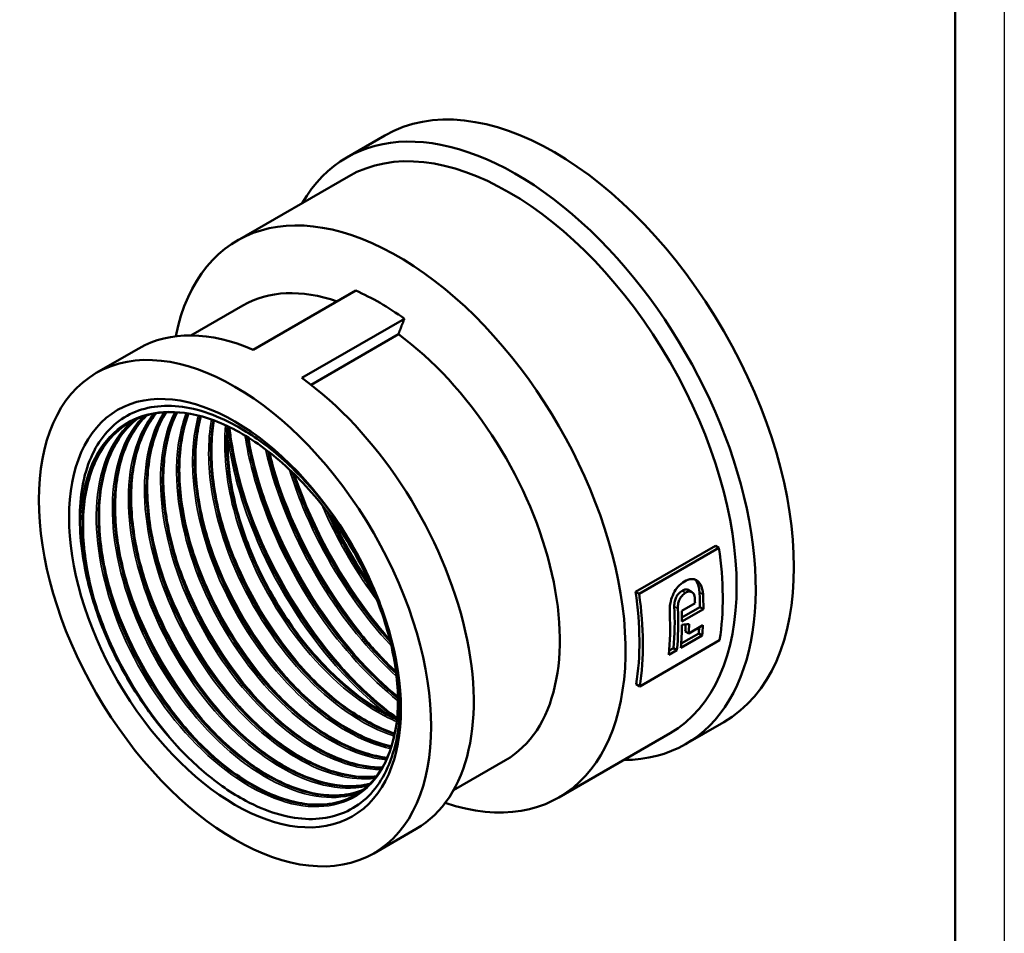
# Model space of a CAD drawing. Header units: millimetres. Extents: x 0 to 797, y -67 to 297.
# Tile 3 of 6: x 110 to 210, y 86 to 179. Entities that reach past the tile are written whole.
import ezdxf

# ---------------------------------------------------------------- set-up
doc = ezdxf.new("R2010")
doc.units = ezdxf.units.MM
for name, color, linetype, lineweight in [('Видимые тонкие (ГОСТ)', 7, 'Continuous', 35), ('Видимый контур (ГОСТ)', 7, 'Continuous', 50), ('Кромка (ГОСТ)', 7, 'Continuous', 50), ('Размер (ГОСТ)', 7, 'Continuous', 25)]:
    doc.layers.add(name, color=color, linetype=linetype, lineweight=lineweight)
doc.styles.add('Обычный текст (ГОСТ)', font='GOST Common Italic.ttf')
doc.dimstyles.new('Обычный (ГОСТ)', dxfattribs={"dimtxt": 3.5, "dimasz": 3.5, "dimexe": 1, "dimexo": 0, "dimgap": 0.5, "dimtad": 1, "dimrnd": 1e-08, "dimtxsty": 'Обычный текст (ГОСТ)', "dimblk": 'Filled-1', "dimcen": 0.09, "dimdle": 15, "dimclrd": 256, "dimclre": 256, "dimclrt": 256, "dimazin": 2, "dimtfac": 0.714286, "dimtdec": 3, "dimtmove": 0, "dimatfit": 3, "dimfxl": 1, "dimtolj": 1, "dimlwd": 25, "dimlwe": 25, "dimarcsym": 0})

# ---------------------------------------------------------------- blocks, each defined once
blk = doc.blocks.new('Рамки ГОСТ_ граница 297x210')
at = {"layer": 'Кромка (ГОСТ)', "lineweight": 25}
blk.add_line((210, 297), (210, 0), dxfattribs=at)
at = {"layer": 'Кромка (ГОСТ)'}
blk.add_line((205, 5), (205, 292), dxfattribs=at)
blk = doc.blocks.new('Filled-1')
at = {"color": 0}
for p, q in [((0, 0), (-1, 0.143)), ((-1, 0.143), (-1, -0.143)), ((-1, 0), (0, 0)), ((-1, -0.143), (0, 0))]:
    blk.add_line(p, q, dxfattribs=at)
at = {"color": 0, "flags": 128}
blk.add_lwpolyline([(-1, -0.143), (0, 0), (-1, 0.143), (-1, -0.143)], dxfattribs=at)
at = {"color": 0}
blk.add_solid([(-1, -0.143), (0, 0), (-1, 0.143), (-1, -0.143)], dxfattribs=at)
blk = doc.blocks.new('*D15')
at = {"layer": 'Defpoints', "color": 0, "linetype": 'Continuous', "transparency": 16777216}
for p in [(151.27, 231.25), (160.07, 209.95)]:
    blk.add_point(p, dxfattribs=at)
at = {"layer": 'Размер (ГОСТ)', "linetype": 'Continuous', "lineweight": 25, "transparency": 16777216}
for p, q in [((172.15, 180.72), (161.41, 206.72)), ((193.89, 180.72), (172.15, 180.72))]:
    blk.add_line(p, q, dxfattribs=at)
at = {"layer": 'Размер (ГОСТ)', "linetype": 'Continuous', "lineweight": 25, "transparency": 16777216, "xscale": 3.5, "yscale": 3.5, "zscale": 3.5, "rotation": 112.4563024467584}
blk.add_blockref('Filled-1', (160.07, 209.95), dxfattribs=at)
at = {"layer": 'Размер (ГОСТ)', "linetype": 'Continuous', "lineweight": 25, "transparency": 16777216, "insert": (175.99, 184.72), "char_height": 3.5, "attachment_point": 1, "style": 'Обычный текст (ГОСТ)'}
blk.add_mtext('\\A1; \\fGOST Common|b0|i1;\\H3.5000;G 1 1/2"', dxfattribs=at)

msp = doc.modelspace()

# ---------------------------------------------------------------- linework, layer by layer
at = {"layer": 'Видимые тонкие (ГОСТ)'}
for p, q in [((177.544, 120.492), (177.189, 120.697)), ((179.318, 120.323), (178.964, 120.527)), ((176.747, 118.879), (176.393, 119.084))]:
    msp.add_line(p, q, dxfattribs=at)
for points, knots in [([(121.208, 138.001), (120.981, 137.811), (120.764, 137.606), (120.556, 137.388), (118.643, 135.378), (117.572, 132.21), (117.524, 128.443), (117.477, 124.679), (118.452, 120.337), (120.265, 116.185), (122.077, 112.036), (124.717, 108.097), (127.706, 105.064), (130.812, 101.913), (134.278, 99.76), (137.429, 99.01), (140.476, 98.286), (143.214, 98.875), (145.14, 100.666), (147.063, 102.453), (148.168, 105.429), (148.248, 109.054), (148.328, 112.673), (147.387, 116.922), (145.582, 121.037), (143.78, 125.146), (141.125, 129.101), (138.081, 132.193), (135.026, 135.296), (131.593, 137.514), (128.389, 138.444), (125.195, 139.371), (122.243, 139.014), (120.049, 137.431), (117.853, 135.846), (116.428, 133.041), (116.016, 129.511), (115.908, 128.584), (115.869, 127.607), (115.897, 126.596)], [57.4397242, 57.4397242, 57.4397242, 57.4397242, 57.5064432, 57.5064432, 57.5064432, 58.1212808, 58.1212808, 58.1212808, 58.7356261, 58.7356261, 58.7356261, 59.3495255, 59.3495255, 59.3495255, 59.9874694, 59.9874694, 59.9874694, 60.6042157, 60.6042157, 60.6042157, 61.2197181, 61.2197181, 61.2197181, 61.8341674, 61.8341674, 61.8341674, 62.4477509, 62.4477509, 62.4477509, 63.0635612, 63.0635612, 63.0635612, 63.6773526, 63.6773526, 63.6773526, 64.2916026, 64.2916026, 64.2916026, 64.4530766, 64.4530766, 64.4530766, 64.4530766]), ([(122.334, 138.473), (121.904, 138.045), (121.512, 137.562), (121.165, 137.027), (119.583, 134.592), (118.905, 131.084), (119.244, 127.124), (119.583, 123.166), (120.935, 118.774), (123.05, 114.728), (125.163, 110.683), (128.029, 107.002), (131.126, 104.336), (134.221, 101.671), (137.533, 100.033), (140.461, 99.709), (141.822, 99.558), (143.097, 99.691), (144.239, 100.09)], [51.2083023, 51.2083023, 51.2083023, 51.2083023, 51.3434255, 51.3434255, 51.3434255, 51.957944, 51.957944, 51.957944, 52.5722254, 52.5722254, 52.5722254, 53.1862813, 53.1862813, 53.1862813, 53.8001233, 53.8001233, 53.8001233, 54.0854558, 54.0854558, 54.0854558, 54.0854558]), ([(123.364, 138.74), (122.812, 138.06), (122.34, 137.275), (121.96, 136.395), (120.731, 133.549), (120.468, 129.721), (121.208, 125.597), (121.948, 121.475), (123.687, 117.076), (126.101, 113.188), (128.514, 109.302), (131.591, 105.944), (134.767, 103.713), (137.942, 101.483), (141.201, 100.389), (143.949, 100.622), (144.373, 100.658), (144.785, 100.726), (145.182, 100.824)], [44.9917376, 44.9917376, 44.9917376, 44.9917376, 45.1826005, 45.1826005, 45.1826005, 45.8001423, 45.8001423, 45.8001423, 46.4173275, 46.4173275, 46.4173275, 47.0341683, 47.0341683, 47.0341683, 47.6506769, 47.6506769, 47.6506769, 47.7458078, 47.7458078, 47.7458078, 47.7458078]), ([(124.417, 138.877), (123.833, 137.973), (123.367, 136.927), (123.036, 135.76), (122.145, 132.611), (122.243, 128.594), (123.303, 124.419), (124.363, 120.245), (126.379, 115.934), (128.983, 112.25), (131.586, 108.566), (134.763, 105.526), (137.938, 103.667), (140.74, 102.027), (143.527, 101.312), (145.908, 101.601)], [38.7796866, 38.7796866, 38.7796866, 38.7796866, 39.0074432, 39.0074432, 39.0074432, 39.621811, 39.621811, 39.621811, 40.2360626, 40.2360626, 40.2360626, 40.8502007, 40.8502007, 40.8502007, 41.3919753, 41.3919753, 41.3919753, 41.3919753]), ([(125.522, 138.892), (124.889, 137.641), (124.449, 136.179), (124.229, 134.554), (123.756, 131.06), (124.302, 126.832), (125.76, 122.623), (127.217, 118.416), (129.579, 114.247), (132.411, 110.86), (135.243, 107.473), (138.532, 104.882), (141.68, 103.546), (143.369, 102.829), (145.014, 102.475), (146.529, 102.486)], [32.5705606, 32.5705606, 32.5705606, 32.5705606, 32.8567219, 32.8567219, 32.8567219, 33.4724145, 33.4724145, 33.4724145, 34.0879612, 34.0879612, 34.0879612, 34.7033652, 34.7033652, 34.7033652, 35.0337184, 35.0337184, 35.0337184, 35.0337184]), ([(126.69, 138.783), (126.09, 137.225), (125.751, 135.411), (125.701, 133.422), (125.608, 129.667), (126.546, 125.31), (128.338, 121.131), (130.13, 116.954), (132.765, 112.973), (135.761, 109.902), (138.756, 106.831), (142.096, 104.683), (145.17, 103.839), (145.816, 103.662), (146.449, 103.542), (147.066, 103.479)], [26.3641504, 26.3641504, 26.3641504, 26.3641504, 26.6911198, 26.6911198, 26.6911198, 27.3084352, 27.3084352, 27.3084352, 27.9255747, 27.9255747, 27.9255747, 28.5425414, 28.5425414, 28.5425414, 28.6721753, 28.6721753, 28.6721753, 28.6721753]), ([(127.932, 138.539), (127.445, 136.791), (127.247, 134.786), (127.362, 132.628), (127.569, 128.734), (128.792, 124.356), (130.803, 120.27), (132.815, 116.185), (135.605, 112.41), (138.668, 109.613), (141.556, 106.976), (144.672, 105.22), (147.514, 104.61)], [20.160948, 20.160948, 20.160948, 20.160948, 20.5010629, 20.5010629, 20.5010629, 21.1148116, 21.1148116, 21.1148116, 21.7285101, 21.7285101, 21.7285101, 22.3071766, 22.3071766, 22.3071766, 22.3071766]), ([(129.258, 138.141), (128.86, 135.947), (128.87, 133.434), (129.3, 130.786), (129.962, 126.705), (131.62, 122.321), (133.966, 118.409), (136.313, 114.498), (139.337, 111.078), (142.491, 108.754), (144.282, 107.433), (146.111, 106.47), (147.867, 105.903)], [13.9619033, 13.9619033, 13.9619033, 13.9619033, 14.3606477, 14.3606477, 14.3606477, 14.9749396, 14.9749396, 14.9749396, 15.589174, 15.589174, 15.589174, 15.9382195, 15.9382195, 15.9382195, 15.9382195]), ([(130.684, 137.563), (130.448, 134.956), (130.731, 131.998), (131.52, 128.964), (132.606, 124.782), (134.649, 120.473), (137.272, 116.803), (139.895, 113.134), (143.085, 110.121), (146.264, 108.296), (146.884, 107.94), (147.503, 107.63), (148.117, 107.366)], [7.7681809, 7.7681809, 7.7681809, 7.7681809, 8.2144013, 8.2144013, 8.2144013, 8.8293091, 8.8293091, 8.8293091, 9.4441521, 9.4441521, 9.4441521, 9.5641235, 9.5641235, 9.5641235, 9.5641235]), ([(130.899, 136.468), (131.248, 133.874), (131.912, 131.164), (132.872, 128.465), (134.655, 123.451), (137.449, 118.492), (140.798, 114.381), (142.75, 111.985), (144.885, 109.883), (147.078, 108.175)], [58.3011625, 58.3011625, 58.3011625, 58.3011625, 58.613993, 58.613993, 58.613993, 59.1951157, 59.1951157, 59.1951157, 59.5337249, 59.5337249, 59.5337249, 59.5337249]), ([(132.661, 136.521), (132.857, 135.294), (133.123, 134.044), (133.457, 132.784), (134.777, 127.814), (137.162, 122.705), (140.224, 118.269), (142.592, 114.839), (145.358, 111.821), (148.243, 109.488)], [52.0536345, 52.0536345, 52.0536345, 52.0536345, 52.2002997, 52.2002997, 52.2002997, 52.7789669, 52.7789669, 52.7789669, 53.2263361, 53.2263361, 53.2263361, 53.2263361]), ([(134.751, 135.113), (135.8, 130.515), (137.783, 125.728), (140.426, 121.415), (142.626, 117.825), (145.276, 114.573), (148.107, 111.96)], [45.86319945, 45.86319945, 45.86319945, 45.86319945, 46.40215144, 46.40215144, 46.40215144, 46.85075292, 46.85075292, 46.85075292, 46.85075292]), ([(135.373, 133.886), (135.632, 132.962), (135.925, 132.033), (136.251, 131.106), (138.077, 125.919), (140.935, 120.779), (144.371, 116.48), (145.323, 115.29), (146.317, 114.166), (147.342, 113.119)], [39.65622192, 39.65622192, 39.65622192, 39.65622192, 39.758337, 39.758337, 39.758337, 40.32961664, 40.32961664, 40.32961664, 40.48774877, 40.48774877, 40.48774877, 40.48774877]), ([(133.739, 132.942), (134.069, 131.765), (134.454, 130.582), (134.892, 129.403), (136.82, 124.208), (139.77, 119.103), (143.271, 114.88), (144.059, 113.931), (144.873, 113.027), (145.707, 112.174)], [45.93940723, 45.93940723, 45.93940723, 45.93940723, 46.06941927, 46.06941927, 46.06941927, 46.64217621, 46.64217621, 46.64217621, 46.77093408, 46.77093408, 46.77093408, 46.77093408]), ([(137.195, 133.057), (137.987, 130.493), (139.042, 127.915), (140.325, 125.435), (142.3, 121.616), (144.808, 118.041), (147.58, 115.057)], [39.6964088, 39.6964088, 39.6964088, 39.6964088, 39.99367681, 39.99367681, 39.99367681, 40.45127679, 40.45127679, 40.45127679, 40.45127679]), ([(137.71, 132.558), (137.746, 132.452), (137.782, 132.347), (137.819, 132.241), (139.624, 127.044), (142.467, 121.882), (145.899, 117.558), (146.392, 116.937), (146.896, 116.334), (147.411, 115.749)], [33.4565195, 33.4565195, 33.4565195, 33.4565195, 33.46813458, 33.46813458, 33.46813458, 34.04047825, 34.04047825, 34.04047825, 34.12271091, 34.12271091, 34.12271091, 34.12271091]), ([(132.106, 131.998), (132.522, 130.514), (133.025, 129.02), (133.611, 127.537), (135.66, 122.346), (138.712, 117.297), (142.282, 113.175), (142.866, 112.501), (143.464, 111.851), (144.073, 111.23)], [52.22259253, 52.22259253, 52.22259253, 52.22259253, 52.38655241, 52.38655241, 52.38655241, 52.96021349, 52.96021349, 52.96021349, 53.05411938, 53.05411938, 53.05411938, 53.05411938]), ([(140.51, 129.441), (140.616, 129.193), (140.726, 128.945), (140.837, 128.697), (142.269, 125.525), (144.082, 122.459), (146.14, 119.697)], [33.58976048, 33.58976048, 33.58976048, 33.58976048, 33.61883221, 33.61883221, 33.61883221, 33.99157731, 33.99157731, 33.99157731, 33.99157731]), ([(130.191, 128.092), (130.718, 126.227), (131.414, 124.344), (132.262, 122.505), (134.143, 118.422), (136.768, 114.571), (139.717, 111.537)], [8.24632412, 8.24632412, 8.24632412, 8.24632412, 8.5030686, 8.5030686, 8.5030686, 9.07305833, 9.07305833, 9.07305833, 9.07305833]), ([(128.552, 127.15), (128.592, 127.006), (128.634, 126.863), (128.676, 126.72), (129.981, 122.322), (132.247, 117.864), (135.075, 114.111), (136.024, 112.852), (137.034, 111.675), (138.084, 110.598)], [14.52950943, 14.52950943, 14.52950943, 14.52950943, 14.54921056, 14.54921056, 14.54921056, 15.15351717, 15.15351717, 15.15351717, 15.35624364, 15.35624364, 15.35624364, 15.35624364]), ([(126.922, 126.206), (127.708, 123.436), (128.865, 120.629), (130.324, 117.984), (132.031, 114.89), (134.145, 112.026), (136.449, 109.653)], [20.81269473, 20.81269473, 20.81269473, 20.81269473, 21.19377347, 21.19377347, 21.19377347, 21.63942895, 21.63942895, 21.63942895, 21.63942895]), ([(125.288, 125.261), (125.733, 123.681), (126.3, 122.089), (126.98, 120.521), (128.875, 116.146), (131.637, 111.981), (134.774, 108.747), (134.787, 108.733), (134.8, 108.72), (134.813, 108.706)], [27.09588004, 27.09588004, 27.09588004, 27.09588004, 27.31334668, 27.31334668, 27.31334668, 27.92009625, 27.92009625, 27.92009625, 27.92261425, 27.92261425, 27.92261425, 27.92261425]), ([(122.019, 123.375), (122.768, 120.733), (123.855, 118.056), (125.222, 115.519), (126.963, 112.286), (129.151, 109.288), (131.546, 106.821)], [39.66225065, 39.66225065, 39.66225065, 39.66225065, 40.02580486, 40.02580486, 40.02580486, 40.48898487, 40.48898487, 40.48898487, 40.48898487]), ([(123.649, 124.319), (124.884, 119.955), (127.076, 115.505), (129.842, 111.724), (130.885, 110.299), (132.008, 108.97), (133.181, 107.768)], [33.37906535, 33.37906535, 33.37906535, 33.37906535, 33.97940413, 33.97940413, 33.97940413, 34.20579956, 34.20579956, 34.20579956, 34.20579956]), ([(120.383, 122.431), (120.698, 121.314), (121.073, 120.191), (121.507, 119.074), (123.219, 114.673), (125.833, 110.393), (128.885, 106.976), (129.221, 106.6), (129.561, 106.235), (129.906, 105.881)], [45.94543596, 45.94543596, 45.94543596, 45.94543596, 46.09914869, 46.09914869, 46.09914869, 46.70526186, 46.70526186, 46.70526186, 46.77190163, 46.77190163, 46.77190163, 46.77190163]), ([(118.746, 121.488), (119.827, 117.682), (121.625, 113.806), (123.908, 110.371), (125.232, 108.379), (126.717, 106.539), (128.289, 104.926)], [52.22862127, 52.22862127, 52.22862127, 52.22862127, 52.75239644, 52.75239644, 52.75239644, 53.05608403, 53.05608403, 53.05608403, 53.05608403]), ([(117.116, 120.544), (117.732, 118.367), (118.577, 116.167), (119.622, 114.041), (121.734, 109.744), (124.655, 105.766), (127.868, 102.791), (127.924, 102.739), (127.981, 102.687), (128.037, 102.636)], [58.51180658, 58.51180658, 58.51180658, 58.51180658, 58.81131844, 58.81131844, 58.81131844, 59.41649601, 59.41649601, 59.41649601, 59.42707034, 59.42707034, 59.42707034, 59.42707034])]:
    msp.add_open_spline(points, degree=3, knots=knots, dxfattribs=at)
for points in [[(140.794, 129.485), (140.305, 130.116), (139.8, 130.728), (139.281, 131.317)], [(141.594, 128.017), (142.709, 125.702), (144.007, 123.449), (145.448, 121.336)]]:
    msp.add_open_spline(points, degree=3, dxfattribs=at)
at = {"layer": 'Видимый контур (ГОСТ)'}
for p, q in [((143.044, 164.836), (146.926, 167.077)), ((131.891, 156.376), (143.205, 162.908)), ((133.511, 145.241), (143.954, 151.27)), ((127.153, 146.712), (132.442, 149.765)), ((138.461, 142.383), (148.904, 148.412)), ((148.291, 146.824), (139.392, 141.686)), ((117.524, 142.885), (121.861, 145.389)), ((172.444, 120.597), (180.576, 125.292)), ((180.936, 125.084), (172.804, 120.389)), ((180.936, 125.084), (180.576, 125.292)), ((172.804, 120.389), (172.444, 120.597)), ((178.183, 120.572), (177.829, 120.777)), ((177.151, 118.653), (178.501, 119.432)), ((177.167, 117.972), (179, 119.03)), ((179.354, 118.826), (177.17, 117.565)), ((179.354, 118.826), (179, 119.03)), ((177.087, 115.318), (178.878, 116.352)), ((177.863, 116.345), (177.509, 116.549)), ((177.863, 116.345), (179.31, 117.18)), ((179.234, 116.147), (178.878, 116.352)), ((172.869, 110.962), (181.001, 115.657)), ((179.234, 116.147), (177.05, 114.886)), ((176.665, 114.664), (175.841, 114.188)), ((175.877, 114.619), (176.309, 114.869)), ((176.665, 114.664), (176.309, 114.869)), ((172.869, 110.962), (172.511, 111.169)), ((177.544, 105.08), (181.426, 107.321)), ((164.641, 99.651), (175.955, 106.183)), ((153.903, 100.379), (159.192, 103.433)), ((145.774, 93.954), (150.111, 96.458))]:
    msp.add_line(p, q, dxfattribs=at)
for centre, major_axis, ratio, start_param, end_param in [((164.176, 137.199), (-17.25, 29.878), 0.5773503, 3.1415927, 6.2831853), ((160.294, 134.958), (-17.25, 29.878), 0.5773503, 2.8217197, 6.6030583), ((159.58, 134.545), (-16.375, 28.362), 0.5773503, 3.1415927, 6.2831853), ((148.266, 128.013), (-16.375, 28.362), 0.5773503, 2.5644967, 6.8602813), ((145.817, 126.599), (-13.375, 23.166), 0.5773503, 5.6978427, 6.2831853), ((146.429, 126.953), (14.125, -24.465), 0.5773503, 2.2319815, 2.4804075), ((135.986, 120.924), (-14.125, 24.465), 0.5773503, 5.6220001, 6.2831853), ((145.817, 126.599), (13.375, -23.166), 0.5773503, 0, 2.2249771), ((135.986, 120.924), (14.125, -24.465), 0.5773503, 0, 2.2319815), ((157.812, 133.525), (-16.625, 28.795), 0.5773503, 3.7612199, 4.1088434), ((149.68, 128.83), (-16.375, 28.362), 0.5773503, 3.758665, 4.1116515), ((149.68, 128.83), (16.625, -28.795), 0.5773503, 0.6196272, 0.9672507), ((155.842, 132.387), (-16.375, 28.362), 0.5773503, 3.9274659, 3.9827039), ((155.009, 131.906), (-16.625, 28.795), 0.5773503, 3.9671317, 3.9833018), ((155.842, 132.387), (16.625, -28.795), 0.5773503, 0.7858661, 0.8402726), ((152.449, 130.428), (-16.625, 28.795), 0.5773503, 3.8260702, 3.9827025), ((153.273, 130.904), (-16.375, 28.362), 0.5773503, 3.8245241, 3.9841625), ((153.273, 130.904), (16.625, -28.795), 0.5773503, 0.6844775, 0.8417092), ((153.659, 131.127), (-16.625, 28.795), 0.5773503, 3.9274588, 3.9671317), ((131.649, 118.419), (-11.094, 19.215), 0.5773503, 1.3356484, 1.3884383), ((153.659, 131.127), (-16.625, 28.795), 0.5773503, 3.8260702, 3.9151215), ((153.001, 130.747), (-60.192, 0.895), 0.238976, 1.9875092, 2.0008207), ((154.396, 131.552), (-16.375, 28.362), 0.5773503, 3.8649187, 3.892389), ((154.396, 131.552), (16.625, -28.795), 0.5773503, 0.7242607, 0.7602173), ((155.842, 132.387), (-16.375, 28.362), 0.5773503, 3.8245241, 3.8484225), ((155.842, 132.387), (16.625, -28.795), 0.5773503, 0.6844775, 0.7242607)]:
    msp.add_ellipse(centre, major_axis=major_axis, ratio=ratio, start_param=start_param, end_param=end_param, dxfattribs=at)
for major_axis in [(-14.125, 24.465), (-11.95, 20.698), (-11.95, 20.698)]:
    msp.add_ellipse((131.649, 118.419), major_axis=major_axis, ratio=0.5773503, dxfattribs=at)
msp.add_rational_spline([(148.904, 148.412), (148.589, 147.596), (148.291, 146.824)], [1, 1.00037824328, 1], degree=2, dxfattribs=at)
for points, knots in [([(115.897, 126.596), (115.728, 129.07), (115.965, 131.325), (117.222, 135.173), (118.239, 136.721), (120.939, 138.888), (122.602, 139.475), (126.369, 139.591), (128.441, 139.105), (132.054, 137.418), (133.547, 136.488), (136.49, 134.195), (137.925, 132.839), (139.281, 131.317)], [0, 0, 0, 0, 0.8761534, 0.8761534, 1.7628201, 1.7628201, 2.6599975, 2.6599975, 3.5676831, 3.5676831, 4.198164, 4.198164, 4.8336705, 4.8336705, 4.8336705, 4.8336705]), ([(144.693, 100.412), (143.963, 100.111), (143.174, 99.925), (142.337, 99.861), (139.6, 99.655), (136.364, 100.762), (133.216, 102.991), (130.068, 105.218), (127.024, 108.557), (124.636, 112.413), (122.249, 116.27), (120.531, 120.627), (119.798, 124.712), (119.065, 128.796), (119.321, 132.588), (120.529, 135.416), (121.065, 136.669), (121.786, 137.729), (122.66, 138.57)], [-47.8328417, -47.8328417, -47.8328417, -47.8328417, -47.6446436, -47.6446436, -47.6446436, -47.0297738, -47.0297738, -47.0297738, -46.4149588, -46.4149588, -46.4149588, -45.8001978, -45.8001978, -45.8001978, -45.1854903, -45.1854903, -45.1854903, -44.9132162, -44.9132162, -44.9132162, -44.9132162]), ([(122.649, 138.573), (122.381, 138.317), (122.128, 138.04), (121.891, 137.742), (120.135, 135.54), (119.249, 132.219), (119.383, 128.369), (119.517, 124.521), (120.669, 120.162), (122.623, 116.068), (124.576, 111.976), (127.321, 108.167), (130.357, 105.318), (133.392, 102.471), (136.703, 100.595), (139.689, 100.022), (141.52, 99.671), (143.223, 99.81), (144.686, 100.408)], [51.1957881, 51.1957881, 51.1957881, 51.1957881, 51.2789504, 51.2789504, 51.2789504, 51.8945028, 51.8945028, 51.8945028, 52.5098068, 52.5098068, 52.5098068, 53.124874, 53.124874, 53.124874, 53.7397162, 53.7397162, 53.7397162, 54.1166674, 54.1166674, 54.1166674, 54.1166674]), ([(122.665, 138.579), (121.992, 137.927), (121.41, 137.138), (120.225, 134.863), (119.749, 133.191), (119.355, 129.523), (119.425, 127.486), (120.086, 123.293), (120.684, 121.085), (122.327, 116.768), (123.393, 114.605), (125.017, 111.954), (125.432, 111.32), (126.079, 110.392), (126.3, 110.085), (127.202, 108.874), (127.915, 108.005), (130.172, 105.509), (131.823, 104.037), (135.101, 101.757), (136.767, 100.911), (139.923, 99.912), (141.451, 99.746), (143.477, 100.004), (144.109, 100.168), (144.698, 100.408)], [0.2617856, 0.2617856, 0.2617856, 0.2617856, 0.7331846, 0.7331846, 1.4485697, 1.4485697, 2.1553628, 2.1553628, 2.8610685, 2.8610685, 3.5678382, 3.5678382, 3.7958655, 3.7958655, 3.9109915, 3.9109915, 4.2573089, 4.2573089, 4.9739626, 4.9739626, 5.6799493, 5.6799493, 6.3854049, 6.3854049, 6.7283033, 6.7283033, 6.7283033, 6.7283033]), ([(123.611, 138.787), (123.264, 138.367), (122.948, 137.906), (122.667, 137.405), (121.21, 134.808), (120.691, 131.159), (121.195, 127.116), (121.697, 123.086), (123.213, 118.684), (125.459, 114.7), (127.703, 110.719), (130.666, 107.174), (133.802, 104.7), (136.936, 102.228), (140.229, 100.838), (143.075, 100.774), (143.892, 100.756), (144.672, 100.847), (145.403, 101.042)], [44.9860555, 44.9860555, 44.9860555, 44.9860555, 45.1056055, 45.1056055, 45.1056055, 45.7258334, 45.7258334, 45.7258334, 46.3441594, 46.3441594, 46.3441594, 46.9621287, 46.9621287, 46.9621287, 47.5797537, 47.5797537, 47.5797537, 47.7570615, 47.7570615, 47.7570615, 47.7570615]), ([(145.411, 101.044), (142.976, 100.407), (139.996, 100.954), (136.968, 102.607), (133.687, 104.398), (130.368, 107.482), (127.659, 111.272), (124.992, 115.002), (122.929, 119.397), (121.865, 123.643), (120.818, 127.823), (120.744, 131.837), (121.665, 134.967), (122.104, 136.458), (122.769, 137.745), (123.622, 138.784)], [-41.4732318, -41.4732318, -41.4732318, -41.4732318, -40.88397, -40.88397, -40.88397, -40.2455257, -40.2455257, -40.2455257, -39.6170571, -39.6170571, -39.6170571, -38.9983918, -38.9983918, -38.9983918, -38.7034919, -38.7034919, -38.7034919, -38.7034919]), ([(123.63, 138.793), (123.235, 138.308), (122.881, 137.767), (121.859, 135.806), (121.383, 134.134), (120.989, 130.466), (121.059, 128.429), (121.72, 124.236), (122.319, 122.028), (123.962, 117.711), (125.027, 115.549), (127.484, 111.538), (128.907, 109.64), (131.923, 106.344), (133.555, 104.904), (136.812, 102.657), (138.478, 101.821), (141.631, 100.843), (143.155, 100.688), (144.822, 100.913), (145.123, 100.973), (145.416, 101.048)], [0.4259094, 0.4259094, 0.4259094, 0.4259094, 0.7331846, 0.7331846, 1.4485697, 1.4485697, 2.1553628, 2.1553628, 2.8610685, 2.8610685, 3.5678382, 3.5678382, 4.2752305, 4.2752305, 4.9824594, 4.9824594, 5.6887573, 5.6887573, 6.3942047, 6.3942047, 6.5540672, 6.5540672, 6.5540672, 6.5540672]), ([(144.199, 100.054), (145.337, 100.787), (146.284, 101.88), (147.622, 104.595), (148.043, 106.236), (148.327, 109.842), (148.202, 111.845), (147.432, 115.974), (146.779, 118.15), (145.027, 122.403), (143.906, 124.534), (141.34, 128.482), (139.862, 130.348), (136.736, 133.581), (135.049, 134.989), (131.682, 137.174), (129.96, 137.979), (126.696, 138.896), (125.115, 139.019), (122.817, 138.669), (121.987, 138.404), (121.231, 138.015)], [0, 0, 0, 0, 0.735247, 0.735247, 1.4517067, 1.4517067, 2.1582618, 2.1582618, 2.8638909, 2.8638909, 3.5706838, 3.5706838, 4.2780863, 4.2780863, 4.9852931, 4.9852931, 5.6915923, 5.6915923, 6.3972095, 6.3972095, 6.8367712, 6.8367712, 6.8367712, 6.8367712]), ([(146.061, 101.801), (144.142, 101.556), (141.957, 101.957), (139.709, 102.994), (136.556, 104.447), (133.292, 107.143), (130.516, 110.602), (127.74, 114.059), (125.465, 118.262), (124.11, 122.459), (122.755, 126.655), (122.327, 130.826), (122.911, 134.225), (123.22, 136.023), (123.812, 137.601), (124.646, 138.89)], [-35.112874, -35.112874, -35.112874, -35.112874, -34.6727569, -34.6727569, -34.6727569, -34.0554897, -34.0554897, -34.0554897, -33.4383835, -33.4383835, -33.4383835, -32.8214354, -32.8214354, -32.8214354, -32.4950537, -32.4950537, -32.4950537, -32.4950537]), ([(124.634, 138.892), (124.239, 138.285), (123.897, 137.613), (123.616, 136.881), (122.496, 133.961), (122.34, 130.102), (123.167, 125.989), (123.995, 121.877), (125.8, 117.53), (128.252, 113.722), (130.703, 109.914), (133.788, 106.663), (136.944, 104.544), (140.101, 102.425), (143.314, 101.448), (145.999, 101.781), (146.019, 101.784), (146.038, 101.786), (146.057, 101.789)], [38.7776045, 38.7776045, 38.7776045, 38.7776045, 38.9318562, 38.9318562, 38.9318562, 39.5471413, 39.5471413, 39.5471413, 40.1623071, 40.1623071, 40.1623071, 40.7773564, 40.7773564, 40.7773564, 41.3922922, 41.3922922, 41.3922922, 41.3967125, 41.3967125, 41.3967125, 41.3967125]), ([(124.657, 138.897), (124.498, 138.649), (124.348, 138.39), (123.493, 136.75), (123.018, 135.078), (122.623, 131.41), (122.694, 129.373), (123.355, 125.18), (123.953, 122.972), (125.596, 118.655), (126.661, 116.492), (129.119, 112.482), (130.541, 110.584), (133.558, 107.287), (135.189, 105.848), (138.446, 103.601), (140.113, 102.764), (143.235, 101.796), (144.731, 101.637), (146.07, 101.805)], [0.593013, 0.593013, 0.593013, 0.593013, 0.7331846, 0.7331846, 1.4485697, 1.4485697, 2.1553628, 2.1553628, 2.8610685, 2.8610685, 3.5678382, 3.5678382, 4.2752305, 4.2752305, 4.9824594, 4.9824594, 5.6887573, 5.6887573, 6.3805918, 6.3805918, 6.3805918, 6.3805918]), ([(125.725, 138.883), (125.281, 138.01), (124.933, 137.032), (124.692, 135.966), (123.951, 132.694), (124.212, 128.6), (125.419, 124.414), (126.627, 120.228), (128.773, 115.971), (131.464, 112.402), (134.154, 108.833), (137.375, 105.969), (140.539, 104.318), (142.662, 103.21), (144.752, 102.652), (146.639, 102.666)], [32.5708074, 32.5708074, 32.5708074, 32.5708074, 32.7717912, 32.7717912, 32.7717912, 33.3884324, 33.3884324, 33.3884324, 34.0049246, 34.0049246, 34.0049246, 34.6212708, 34.6212708, 34.6212708, 35.0349764, 35.0349764, 35.0349764, 35.0349764]), ([(146.643, 102.675), (145.53, 102.664), (144.347, 102.851), (143.126, 103.241), (140.046, 104.223), (136.737, 106.488), (133.804, 109.633), (130.871, 112.778), (128.327, 116.789), (126.637, 120.952), (124.948, 125.114), (124.121, 129.41), (124.315, 133.073), (124.432, 135.285), (124.92, 137.261), (125.735, 138.882)], [-28.7511231, -28.7511231, -28.7511231, -28.7511231, -28.5069703, -28.5069703, -28.5069703, -27.8911783, -27.8911783, -27.8911783, -27.2755174, -27.2755174, -27.2755174, -26.6599847, -26.6599847, -26.6599847, -26.2882721, -26.2882721, -26.2882721, -26.2882721]), ([(125.751, 138.886), (125.087, 137.549), (124.643, 135.942), (124.258, 132.354), (124.328, 130.317), (124.989, 126.124), (125.588, 123.916), (127.23, 119.599), (128.296, 117.436), (130.753, 113.425), (132.176, 111.527), (135.192, 108.231), (136.823, 106.792), (140.081, 104.544), (141.747, 103.708), (144.477, 102.861), (145.602, 102.682), (146.655, 102.684)], [0.7640239, 0.7640239, 0.7640239, 0.7640239, 1.4485697, 1.4485697, 2.1553628, 2.1553628, 2.8610685, 2.8610685, 3.5678382, 3.5678382, 4.2752305, 4.2752305, 4.9824594, 4.9824594, 5.6887573, 5.6887573, 6.2048223, 6.2048223, 6.2048223, 6.2048223]), ([(126.886, 138.754), (126.466, 137.661), (126.176, 136.442), (126.027, 135.121), (125.628, 131.577), (126.254, 127.323), (127.783, 123.123), (129.311, 118.923), (131.733, 114.797), (134.602, 111.484), (137.471, 108.172), (140.772, 105.688), (143.9, 104.476), (145.014, 104.044), (146.105, 103.774), (147.147, 103.665)], [26.3661681, 26.3661681, 26.3661681, 26.3661681, 26.5965215, 26.5965215, 26.5965215, 27.2148188, 27.2148188, 27.2148188, 27.8329368, 27.8329368, 27.8329368, 28.4508785, 28.4508785, 28.4508785, 28.6710706, 28.6710706, 28.6710706, 28.6710706]), ([(147.153, 103.668), (146.999, 103.684), (146.843, 103.704), (146.687, 103.728), (143.736, 104.174), (140.43, 105.926), (137.37, 108.677), (134.31, 111.427), (131.511, 115.163), (129.481, 119.222), (127.452, 123.281), (126.202, 127.644), (125.964, 131.538), (125.799, 134.247), (126.125, 136.718), (126.897, 138.752)], [-22.3871956, -22.3871956, -22.3871956, -22.3871956, -22.3545986, -22.3545986, -22.3545986, -21.7399859, -21.7399859, -21.7399859, -21.1254751, -21.1254751, -21.1254751, -20.5110633, -20.5110633, -20.5110633, -20.0836539, -20.0836539, -20.0836539, -20.0836539]), ([(126.92, 138.752), (126.511, 137.66), (126.229, 136.434), (125.892, 133.297), (125.962, 131.26), (126.624, 127.067), (127.222, 124.859), (128.865, 120.542), (129.93, 118.38), (132.388, 114.369), (133.81, 112.471), (136.827, 109.175), (138.458, 107.735), (141.715, 105.488), (143.382, 104.652), (145.709, 103.929), (146.448, 103.772), (147.163, 103.691)], [0.9391569, 0.9391569, 0.9391569, 0.9391569, 1.4485697, 1.4485697, 2.1553628, 2.1553628, 2.8610685, 2.8610685, 3.5678382, 3.5678382, 4.2752305, 4.2752305, 4.9824594, 4.9824594, 5.6887573, 5.6887573, 6.0248718, 6.0248718, 6.0248718, 6.0248718]), ([(147.578, 104.813), (145.257, 105.325), (142.755, 106.587), (140.346, 108.488), (137.219, 110.957), (134.264, 114.491), (132.023, 118.46), (129.782, 122.428), (128.266, 126.813), (127.754, 130.833), (127.397, 133.646), (127.533, 136.272), (128.136, 138.488)], [-16.0203442, -16.0203442, -16.0203442, -16.0203442, -15.5457495, -15.5457495, -15.5457495, -14.9293806, -14.9293806, -14.9293806, -14.3132958, -14.3132958, -14.3132958, -13.8820131, -13.8820131, -13.8820131, -13.8820131]), ([(128.126, 138.489), (127.785, 137.254), (127.589, 135.891), (127.549, 134.434), (127.449, 130.72), (128.366, 126.409), (130.127, 122.267), (131.888, 118.126), (134.484, 114.172), (137.443, 111.107), (140.402, 108.043), (143.708, 105.882), (146.762, 105.004), (147.035, 104.926), (147.306, 104.858), (147.575, 104.8)], [20.1644979, 20.1644979, 20.1644979, 20.1644979, 20.4055982, 20.4055982, 20.4055982, 21.0202012, 21.0202012, 21.0202012, 21.6347531, 21.6347531, 21.6347531, 22.2492546, 22.2492546, 22.2492546, 22.3042465, 22.3042465, 22.3042465, 22.3042465]), ([(128.167, 138.482), (127.963, 137.72), (127.813, 136.91), (127.527, 134.241), (127.597, 132.204), (128.258, 128.011), (128.856, 125.803), (130.499, 121.486), (131.565, 119.323), (134.022, 115.312), (135.445, 113.415), (138.461, 110.118), (140.092, 108.679), (143.349, 106.432), (145.016, 105.595), (146.928, 105.002), (147.26, 104.913), (147.588, 104.84)], [1.1203443, 1.1203443, 1.1203443, 1.1203443, 1.4485697, 1.4485697, 2.1553628, 2.1553628, 2.8610685, 2.8610685, 3.5678382, 3.5678382, 4.2752305, 4.2752305, 4.9824594, 4.9824594, 5.6887573, 5.6887573, 5.8384515, 5.8384515, 5.8384515, 5.8384515]), ([(121.232, 138.014), (121.016, 137.903), (120.806, 137.783), (120.602, 137.653), (118.338, 136.205), (116.818, 133.527), (116.303, 130.091), (115.788, 126.654), (116.281, 122.475), (117.685, 118.295), (117.867, 117.752), (118.064, 117.209), (118.276, 116.667)], [63.5886854, 63.5886854, 63.5886854, 63.5886854, 63.6440687, 63.6440687, 63.6440687, 64.2584551, 64.2584551, 64.2584551, 64.8730496, 64.8730496, 64.8730496, 64.9528997, 64.9528997, 64.9528997, 64.9528997]), ([(118.727, 115.605), (116.954, 119.754), (116.026, 124.078), (116.121, 127.804), (116.216, 131.53), (117.333, 134.641), (119.282, 136.586), (119.775, 137.079), (120.321, 137.496), (120.911, 137.835)], [-58.7225042, -58.7225042, -58.7225042, -58.7225042, -58.1065228, -58.1065228, -58.1065228, -57.4906094, -57.4906094, -57.4906094, -57.3346706, -57.3346706, -57.3346706, -57.3346706]), ([(120.596, 137.648), (119.404, 136.88), (118.403, 135.753), (116.956, 132.975), (116.48, 131.303), (116.086, 127.636), (116.156, 125.599), (116.817, 121.406), (117.416, 119.198), (119.058, 114.881), (120.124, 112.718), (122.134, 109.437), (122.991, 108.207), (123.897, 107.061)], [0, 0, 0, 0, 0.7331846, 0.7331846, 1.4485697, 1.4485697, 2.1553628, 2.1553628, 2.8610685, 2.8610685, 3.5678382, 3.5678382, 4.0179221, 4.0179221, 4.0179221, 4.0179221]), ([(143.911, 99.887), (142.481, 99.067), (140.765, 98.743), (138.887, 98.96), (135.963, 99.299), (132.658, 100.951), (129.575, 103.626), (126.491, 106.3), (123.644, 109.985), (121.553, 114.025), (119.462, 118.064), (118.136, 122.44), (117.823, 126.374), (117.51, 130.308), (118.212, 133.781), (119.811, 136.178), (120.361, 137.001), (121.015, 137.696), (121.757, 138.253)], [-54.1918395, -54.1918395, -54.1918395, -54.1918395, -53.7965161, -53.7965161, -53.7965161, -53.1810581, -53.1810581, -53.1810581, -52.5656623, -52.5656623, -52.5656623, -51.9503278, -51.9503278, -51.9503278, -51.335054, -51.335054, -51.335054, -51.1236831, -51.1236831, -51.1236831, -51.1236831]), ([(121.747, 138.256), (121.611, 138.154), (121.479, 138.047), (121.349, 137.936), (119.283, 136.161), (118.021, 133.192), (117.779, 129.555), (117.538, 125.922), (118.316, 121.64), (119.965, 117.471), (121.613, 113.305), (124.122, 109.272), (127.033, 106.088), (129.942, 102.907), (133.24, 100.587), (136.326, 99.54), (139.322, 98.523), (142.104, 98.711), (144.199, 100.054)], [57.4062594, 57.4062594, 57.4062594, 57.4062594, 57.4448834, 57.4448834, 57.4448834, 58.0610181, 58.0610181, 58.0610181, 58.6766161, 58.6766161, 58.6766161, 59.2917246, 59.2917246, 59.2917246, 59.9063904, 59.9063904, 59.9063904, 60.5029157, 60.5029157, 60.5029157, 60.5029157]), ([(121.757, 138.26), (120.772, 137.514), (119.938, 136.506), (118.59, 133.919), (118.114, 132.247), (117.72, 128.579), (117.79, 126.542), (118.452, 122.349), (119.05, 120.141), (120.693, 115.824), (121.758, 113.661), (123.379, 111.016), (123.79, 110.387), (124.432, 109.467), (124.651, 109.162), (124.986, 108.712), (125.098, 108.563), (125.552, 107.971), (125.901, 107.538), (127.33, 105.846), (128.475, 104.679), (131.249, 102.266), (132.935, 101.126), (136.192, 99.541), (137.802, 99.068), (140.882, 98.808), (142.369, 99.077), (143.622, 99.721)], [0.0992606, 0.0992606, 0.0992606, 0.0992606, 0.7331846, 0.7331846, 1.4485697, 1.4485697, 2.1553628, 2.1553628, 2.8610685, 2.8610685, 3.5678382, 3.5678382, 3.7939361, 3.7939361, 3.9080675, 3.9080675, 3.96528, 3.96528, 4.1370318, 4.1370318, 4.6554528, 4.6554528, 5.3679639, 5.3679639, 6.0734337, 6.0734337, 6.8383815, 6.8383815, 6.8383815, 6.8383815]), ([(147.912, 106.116), (146.579, 106.553), (145.206, 107.218), (143.838, 108.101), (140.662, 110.149), (137.537, 113.357), (135.035, 117.149), (132.536, 120.936), (130.673, 125.289), (129.79, 129.429), (129.127, 132.539), (129.019, 135.517), (129.464, 138.067)], [-9.6497466, -9.6497466, -9.6497466, -9.6497466, -9.3836536, -9.3836536, -9.3836536, -8.7656208, -8.7656208, -8.7656208, -8.1482692, -8.1482692, -8.1482692, -7.6844651, -7.6844651, -7.6844651, -7.6844651]), ([(129.455, 138.069), (129.173, 136.479), (129.103, 134.724), (129.259, 132.868), (129.589, 128.928), (130.93, 124.552), (133.033, 120.52), (135.136, 116.488), (137.99, 112.817), (141.075, 110.16), (143.317, 108.229), (145.672, 106.84), (147.911, 106.102)], [13.9669106, 13.9669106, 13.9669106, 13.9669106, 14.2565934, 14.2565934, 14.2565934, 14.8717481, 14.8717481, 14.8717481, 15.4868444, 15.4868444, 15.4868444, 15.9336853, 15.9336853, 15.9336853, 15.9336853]), ([(129.502, 138.054), (129.444, 137.712), (129.395, 137.363), (129.161, 135.185), (129.231, 133.148), (129.892, 128.955), (130.491, 126.747), (132.134, 122.43), (133.199, 120.267), (135.656, 116.256), (137.079, 114.358), (140.095, 111.062), (141.727, 109.622), (144.879, 107.447), (146.436, 106.648), (147.922, 106.148)], [1.3107058, 1.3107058, 1.3107058, 1.3107058, 1.4485697, 1.4485697, 2.1553628, 2.1553628, 2.8610685, 2.8610685, 3.5678382, 3.5678382, 4.2752305, 4.2752305, 4.9824594, 4.9824594, 5.6432795, 5.6432795, 5.6432795, 5.6432795]), ([(148.143, 107.594), (147.795, 107.747), (147.444, 107.915), (147.093, 108.099), (143.936, 109.746), (140.721, 112.601), (138.034, 116.16), (135.23, 119.872), (133.017, 124.332), (131.835, 128.681), (130.994, 131.774), (130.676, 134.799), (130.899, 137.464)], [-3.2739936, -3.2739936, -3.2739936, -3.2739936, -3.2055666, -3.2055666, -3.2055666, -2.5903912, -2.5903912, -2.5903912, -1.9486768, -1.9486768, -1.9486768, -1.4922766, -1.4922766, -1.4922766, -1.4922766]), ([(130.888, 137.468), (130.725, 135.561), (130.836, 133.471), (131.227, 131.298), (131.963, 127.206), (133.688, 122.841), (136.082, 118.981), (138.476, 115.121), (141.529, 111.783), (144.682, 109.561), (145.833, 108.749), (146.996, 108.088), (148.141, 107.586)], [7.7746703, 7.7746703, 7.7746703, 7.7746703, 8.1016701, 8.1016701, 8.1016701, 8.7174497, 8.7174497, 8.7174497, 9.3331634, 9.3331634, 9.3331634, 9.5579837, 9.5579837, 9.5579837, 9.5579837]), ([(130.944, 137.442), (130.811, 135.753), (130.896, 133.898), (131.527, 129.898), (132.125, 127.69), (133.768, 123.373), (134.833, 121.21), (137.291, 117.2), (138.714, 115.302), (141.73, 112.006), (143.361, 110.566), (146.039, 108.719), (147.103, 108.114), (148.149, 107.645)], [1.5136052, 1.5136052, 1.5136052, 1.5136052, 2.1553628, 2.1553628, 2.8610685, 2.8610685, 3.5678382, 3.5678382, 4.2752305, 4.2752305, 4.9824594, 4.9824594, 5.4372672, 5.4372672, 5.4372672, 5.4372672]), ([(131, 137.416), (131.252, 135.051), (131.775, 132.574), (132.558, 130.085), (134.174, 124.945), (136.891, 119.77), (140.24, 115.435), (142.633, 112.336), (145.341, 109.674), (148.116, 107.664)], [58.264546, 58.264546, 58.264546, 58.264546, 58.554219, 58.554219, 58.554219, 59.1523414, 59.1523414, 59.1523414, 59.5797922, 59.5797922, 59.5797922, 59.5797922]), ([(148.15, 107.659), (146.517, 108.837), (144.906, 110.238), (143.37, 111.829), (139.826, 115.499), (136.694, 120.165), (134.483, 125.085), (132.638, 129.189), (131.439, 133.456), (131.011, 137.411)], [-53.2976953, -53.2976953, -53.2976953, -53.2976953, -53.0461404, -53.0461404, -53.0461404, -52.4659851, -52.4659851, -52.4659851, -51.9819852, -51.9819852, -51.9819852, -51.9819852]), ([(131.081, 137.377), (131.139, 136.845), (131.212, 136.309), (131.72, 133.121), (132.482, 130.329), (134.571, 124.87), (135.925, 122.135), (139.047, 117.064), (140.854, 114.665), (144.478, 110.722), (146.312, 109.073), (148.158, 107.729)], [2.5405723, 2.5405723, 2.5405723, 2.5405723, 2.7226884, 2.7226884, 3.6163371, 3.6163371, 4.5110581, 4.5110581, 5.4064044, 5.4064044, 6.2048674, 6.2048674, 6.2048674, 6.2048674]), ([(132.903, 136.375), (133.042, 135.533), (133.214, 134.681), (133.419, 133.823), (134.597, 128.889), (136.854, 123.761), (139.822, 119.255), (142.265, 115.545), (145.182, 112.268), (148.241, 109.766)], [52.0614708, 52.0614708, 52.0614708, 52.0614708, 52.1622439, 52.1622439, 52.1622439, 52.7416773, 52.7416773, 52.7416773, 53.2187441, 53.2187441, 53.2187441, 53.2187441]), ([(148.242, 109.789), (146.525, 111.191), (144.853, 112.832), (143.287, 114.664), (139.893, 118.635), (137.009, 123.492), (135.104, 128.462), (134.089, 131.109), (133.355, 133.784), (132.923, 136.364)], [-46.934833, -46.934833, -46.934833, -46.934833, -46.6673245, -46.6673245, -46.6673245, -46.0877342, -46.0877342, -46.0877342, -45.7790138, -45.7790138, -45.7790138, -45.7790138]), ([(132.998, 136.316), (133.431, 133.786), (134.168, 131.136), (136.205, 125.814), (137.559, 123.079), (140.681, 118.008), (142.488, 115.608), (145.632, 112.188), (146.924, 110.961), (148.239, 109.878)], [2.7672136, 2.7672136, 2.7672136, 2.7672136, 3.6163371, 3.6163371, 4.5110581, 4.5110581, 5.4064044, 5.4064044, 5.9801844, 5.9801844, 5.9801844, 5.9801844]), ([(135.021, 134.908), (135.99, 130.803), (137.692, 126.558), (139.947, 122.646), (142.214, 118.714), (145.031, 115.132), (148.068, 112.29)], [45.87353861, 45.87353861, 45.87353861, 45.87353861, 46.35590652, 46.35590652, 46.35590652, 46.84064262, 46.84064262, 46.84064262, 46.84064262]), ([(148.066, 112.317), (146.423, 113.854), (144.842, 115.603), (143.381, 117.514), (140.156, 121.734), (137.529, 126.729), (135.927, 131.707), (135.584, 132.773), (135.289, 133.837), (135.041, 134.892)], [-40.55657407, -40.55657407, -40.55657407, -40.55657407, -40.2943544, -40.2943544, -40.2943544, -39.7152554, -39.7152554, -39.7152554, -39.59123928, -39.59123928, -39.59123928, -39.59123928]), ([(135.135, 134.819), (135.559, 133.053), (136.117, 131.257), (137.84, 126.757), (139.194, 124.023), (142.316, 118.951), (144.123, 116.552), (146.693, 113.756), (147.365, 113.075), (148.05, 112.43)], [3.0368863, 3.0368863, 3.0368863, 3.0368863, 3.6163371, 3.6163371, 4.5110581, 4.5110581, 5.4064044, 5.4064044, 5.7121426, 5.7121426, 5.7121426, 5.7121426]), ([(137.519, 132.748), (138.163, 130.726), (138.97, 128.698), (139.926, 126.72), (141.915, 122.601), (144.538, 118.71), (147.477, 115.487)], [39.71113584, 39.71113584, 39.71113584, 39.71113584, 39.94649732, 39.94649732, 39.94649732, 40.43668136, 40.43668136, 40.43668136, 40.43668136]), ([(147.471, 115.522), (145.767, 117.391), (144.166, 119.479), (142.739, 121.713), (140.535, 125.164), (138.75, 128.954), (137.54, 132.727)], [-34.15230412, -34.15230412, -34.15230412, -34.15230412, -33.86813229, -33.86813229, -33.86813229, -33.42913938, -33.42913938, -33.42913938, -33.42913938]), ([(137.66, 132.607), (137.896, 131.88), (138.153, 131.154), (139.474, 127.701), (140.828, 124.966), (143.883, 120.004), (145.603, 117.701), (147.428, 115.68)], [3.379892, 3.379892, 3.379892, 3.379892, 3.6163371, 3.6163371, 4.5110581, 4.5110581, 5.3681424, 5.3681424, 5.3681424, 5.3681424]), ([(139.281, 131.317), (140.054, 130.449), (141.164, 129.1), (143.711, 125.258), (144.875, 123.094), (145.816, 120.879)], [0, 0, 0, 0, 0.36261186, 0.36261186, 0.76649546, 0.76649546, 0.76649546, 0.76649546]), ([(145.776, 120.59), (144.709, 122.08), (143.714, 123.651), (142.815, 125.275), (142.199, 126.388), (141.628, 127.524), (141.106, 128.675)], [-27.67462029, -27.67462029, -27.67462029, -27.67462029, -27.47631704, -27.47631704, -27.47631704, -27.34050036, -27.34050036, -27.34050036, -27.34050036]), ([(141.347, 128.348), (142.14, 126.645), (143.041, 124.971), (144.529, 122.553), (145.061, 121.746), (145.613, 120.959)], [3.94792221, 3.94792221, 3.94792221, 3.94792221, 4.51105805, 4.51105805, 4.80115629, 4.80115629, 4.80115629, 4.80115629]), ([(118.276, 116.667), (117.5, 118.572), (116.904, 120.487), (116.11, 124.16), (115.966, 125.591), (115.897, 126.596)], [0.0516328, 0.0516328, 0.0516328, 0.0516328, 0.6806686, 0.6806686, 1.2782352, 1.2782352, 1.2782352, 1.2782352]), ([(175.924, 118.387), (175.914, 118.589), (175.917, 118.802), (175.953, 119.217), (175.984, 119.419), (176.095, 119.896), (176.188, 120.167), (176.439, 120.679), (176.59, 120.908), (176.968, 121.341), (177.193, 121.523), (177.427, 121.658)], [-0.40829126, -0.40829126, -0.40829126, -0.40829126, -0.33578073, -0.33578073, -0.27083828, -0.27083828, -0.18407093, -0.18407093, -0.09919072, -0.09919072, 0, 0, 0, 0]), ([(177.427, 121.658), (177.663, 121.794), (177.902, 121.878), (178.326, 121.903), (178.507, 121.863), (178.843, 121.669), (178.983, 121.509), (179.218, 121.057), (179.299, 120.728), (179.318, 120.323)], [-0.48865451, -0.48865451, -0.48865451, -0.48865451, -0.36634493, -0.36634493, -0.26169915, -0.26169915, -0.14508532, -0.14508532, 0, 0, 0, 0]), ([(178.964, 120.527), (178.945, 120.934), (178.862, 121.265), (178.662, 121.647), (178.578, 121.761), (178.478, 121.852)], [0, 0, 0, 0, 0.14575458, 0.14575458, 0.22192678, 0.22192678, 0.22192678, 0.22192678]), ([(145.816, 120.879), (146.757, 118.666), (147.466, 116.422), (148.312, 112.284), (148.422, 110.762), (148.442, 109.764)], [0, 0, 0, 0, 0.73224, 0.73224, 1.3898076, 1.3898076, 1.3898076, 1.3898076]), ([(176.393, 119.084), (176.384, 119.274), (176.401, 119.462), (176.475, 119.783), (176.525, 119.924), (176.657, 120.184), (176.734, 120.297), (176.935, 120.525), (177.061, 120.623), (177.189, 120.697)], [0, 0, 0, 0, 0.06817497, 0.06817497, 0.1223053, 0.1223053, 0.17256284, 0.17256284, 0.23722382, 0.23722382, 0.23722382, 0.23722382]), ([(177.544, 120.492), (177.477, 120.454), (177.411, 120.408), (177.287, 120.307), (177.23, 120.252), (177.088, 120.091), (177.012, 119.978), (176.879, 119.719), (176.83, 119.578), (176.755, 119.257), (176.738, 119.07), (176.747, 118.879)], [-0.23705615, -0.23705615, -0.23705615, -0.23705615, -0.20332876, -0.20332876, -0.17227523, -0.17227523, -0.12231209, -0.12231209, -0.06815414, -0.06815414, 0, 0, 0, 0]), ([(177.189, 120.697), (177.317, 120.771), (177.446, 120.821), (177.664, 120.839), (177.751, 120.821), (177.828, 120.778), (177.828, 120.777), (177.829, 120.777)], [0, 0, 0, 0, 0.054216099, 0.054216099, 0.096429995, 0.096429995, 0.096609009, 0.096609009, 0.096609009, 0.096609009]), ([(178.483, 119.881), (178.478, 119.979), (178.466, 120.074), (178.425, 120.242), (178.399, 120.316), (178.317, 120.464), (178.257, 120.53), (178.106, 120.617), (178.019, 120.634), (177.801, 120.616), (177.672, 120.566), (177.544, 120.492)], [-0.20495524, -0.20495524, -0.20495524, -0.20495524, -0.16975654, -0.16975654, -0.13765258, -0.13765258, -0.09637027, -0.09637027, -0.05415774, -0.05415774, 0, 0, 0, 0]), ([(124.535, 106.273), (123.799, 107.161), (122.791, 108.442), (120.568, 111.867), (119.566, 113.712), (118.727, 115.605)], [0, 0, 0, 0, 0.35564994, 0.35564994, 0.73012272, 0.73012272, 0.73012272, 0.73012272]), ([(148.442, 109.764), (148.494, 107.221), (148.123, 104.935), (146.576, 101.162), (145.424, 99.701), (142.493, 97.797), (140.75, 97.36), (136.902, 97.563), (134.839, 98.189), (131.312, 100.075), (129.882, 101.061), (127.11, 103.415), (125.78, 104.77), (124.535, 106.273)], [0, 0, 0, 0, 0.9234446, 0.9234446, 1.8363703, 1.8363703, 2.7387748, 2.7387748, 3.6306553, 3.6306553, 4.2379281, 4.2379281, 4.840166, 4.840166, 4.840166, 4.840166])]:
    msp.add_open_spline(points, degree=3, knots=knots, dxfattribs=at)
msp.add_open_spline([(141.061, 128.732), (142.364, 125.859), (143.978, 123.072), (145.804, 120.523)], degree=3, dxfattribs=at)

# ---------------------------------------------------------------- block references
msp.add_blockref('Рамки ГОСТ_ граница 297x210', (0, 0))

# ---------------------------------------------------------------- dimensions: what is measured, and where the dimension line sits
at = {"layer": 'Размер (ГОСТ)', "linetype": 'Continuous', "lineweight": 25}
dim = msp.add_radius_dim(center=(151.268, 231.25), mpoint=(160.071, 209.952), text=' \\fGOST Common|b0|i1;\\H3.5000;G 1 1/2"', dimstyle='Обычный (ГОСТ)', override={"dimgap": 0.5, "dimtih": 1, "dimtoh": 1, "dimdec": 2, "dimlfac": 1, "dimcen": 0, "dimtol": 0, "dimlim": 0, "dimtp": 0, "dimtm": 0, "dimtdec": 3, "dimtofl": 0}, dxfattribs=at)
dim.commit()
dim.dimension.update_dxf_attribs({"geometry": '*D15', "text_midpoint": (184.941, 180.721), "dimtype": 164})

doc.saveas('drawing.dxf')
